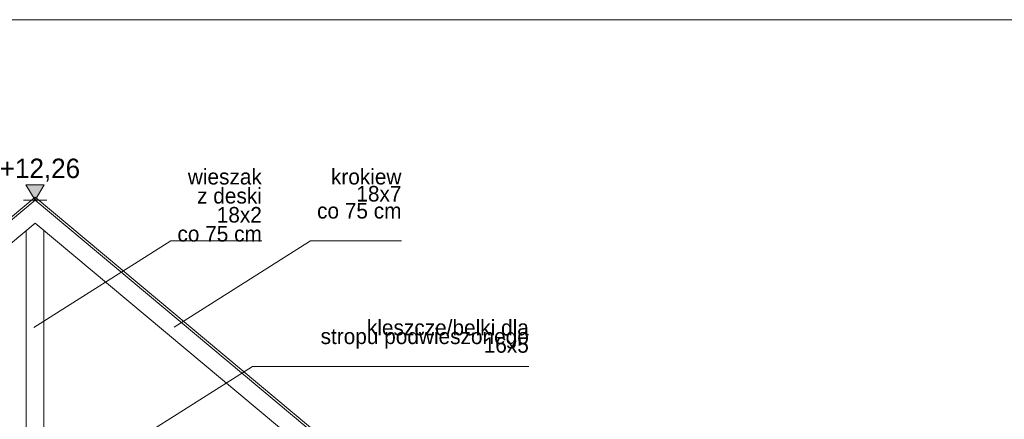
# Model space of a CAD drawing. Extents: x -149893 to 127691, y 5328 to 37028.
# Tile 57 of 88: x 53876 to 64001, y 30918 to 35028. Entities that reach past the tile are written whole.
import ezdxf

# ---------------------------------------------------------------- set-up
doc = ezdxf.new("R2010")
doc.units = 0
doc.header["$MEASUREMENT"] = 0
for name, color, linetype, lineweight in [('ARCH TABELA_Nr_Pióra__21', 7, 'Continuous', 13), ('Arch wymiary_Nr_Pióra__21', 7, 'Continuous', 13), ('INWENT DACH_Nr_Pióra__21', 7, 'Continuous', 13), ('INWENT KONST. DREWNIANA_Nr_Pióra__21', 7, 'Continuous', 13), ('INWENT OPISY_Nr_Pióra__21', 7, 'Continuous', 13)]:
    doc.layers.add(name, color=color, linetype=linetype, lineweight=lineweight)
doc.layers.add('Arch wymiary', color=7, linetype='Continuous')
doc.styles.add('GENERATED_STYLE_1', font='txt')
doc.styles.add('GENERATED_STYLE_4', font='txt')

# ---------------------------------------------------------------- blocks, each defined once
blk = doc.blocks.new('Wymiary_96', base_point=(54034, 33170))
at = {"layer": 'Arch wymiary_Nr_Pióra__21', "linetype": 'Continuous'}
blk.add_hatch(color=256, dxfattribs=at).paths.add_polyline_path([(54034, 33170), (53941, 33330), (54127, 33330)], flags=0)
for p, q in [((54034, 33170), (53941, 33330)), ((53941, 33330), (54127, 33330)), ((54127, 33330), (54034, 33170)), ((54034, 33170), (53914, 33170)), ((54034, 33170), (54154, 33170))]:
    blk.add_line(p, q, dxfattribs=at)
at = {"layer": 'Arch wymiary_Nr_Pióra__21', "insert": (53672, 33362), "char_height": 200, "attachment_point": 7, "style": 'GENERATED_STYLE_1'}
blk.add_mtext('{+12,26}', dxfattribs=at)

msp = doc.modelspace()

# ---------------------------------------------------------------- linework, layer by layer
at = {"layer": 'ARCH TABELA_Nr_Pióra__21', "linetype": 'Continuous'}
msp.add_line((40895, 35028.4), (82695, 35028.4), dxfattribs=at)
at = {"layer": 'INWENT DACH_Nr_Pióra__21', "linetype": 'Continuous'}
for q in [(47602.8, 27828.4), (60464.8, 27828.4)]:
    msp.add_line((54033.8, 33202.8), q, dxfattribs=at)
at = {"layer": 'INWENT KONST. DREWNIANA_Nr_Pióra__21', "linetype": 'Continuous'}
for p, q in [((54033.8, 33170.2), (47618.8, 27809.2)), ((54033.8, 33170.2), (60448.8, 27809.2)), ((54033.8, 32935.7), (47734.2, 27671.1)), ((54033.8, 32935.7), (60333.4, 27671.1)), ((53943.8, 30647.8), (53943.8, 32860.4)), ((54123.8, 30647.8), (54123.8, 32860.4))]:
    msp.add_line(p, q, dxfattribs=at)
at = {"layer": 'INWENT OPISY_Nr_Pióra__21', "linetype": 'Continuous'}
for p, q in [((55431.8, 32752.6), (54022.1, 31860.8)), ((56366.4, 32752.6), (55431.8, 32752.6)), ((56867.4, 32752.6), (55464.6, 31865.1)), ((57802, 32752.6), (56867.4, 32752.6)), ((56268.5, 31461.6), (54858.8, 30569.7)), ((59111.4, 31461.6), (56268.5, 31461.6))]:
    msp.add_line(p, q, dxfattribs=at)

# ---------------------------------------------------------------- block references
at = {"layer": 'Arch wymiary', "linetype": 'Continuous'}
msp.add_blockref('Wymiary_96', (54033.8, 33170.2), dxfattribs=at)

# ---------------------------------------------------------------- texts
at = {"layer": 'INWENT OPISY_Nr_Pióra__21', "linetype": 'Continuous', "char_height": 160, "attachment_point": 3, "style": 'GENERATED_STYLE_4'}
for s, insert, width, line_spacing_factor in [('{wieszak \\Pz deski 18x2\\Pco 75 cm}', (56366.4, 33493.2), 911.005, 0.73375), ('{krokiew 18x7\\Pco 75 cm}', (57802, 33493.2), 911.005, 0.656218), ('{kleszcze/belki dla stropu podwieszonego  16x5}', (59111.4, 31941.3), 2220.404, 0.335235)]:
    msp.add_mtext(s, dxfattribs=dict(at, insert=insert, width=width, line_spacing_factor=line_spacing_factor))

doc.saveas('drawing.dxf')
